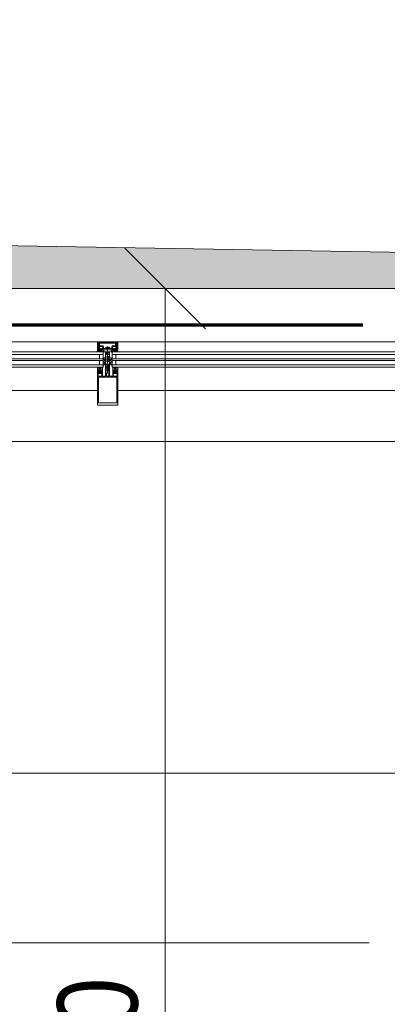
# Model space of a CAD drawing. Header units: centimetres. Extents: x -1737 to 22393, y -8842 to 3838.
# Tile 166 of 174: x 1037 to 1128, y 3038 to 3283. Entities that reach past the tile are written whole.
import ezdxf

# ---------------------------------------------------------------- set-up
doc = ezdxf.new("R2010")
doc.units = ezdxf.units.CM
doc.linetypes.add('Długa kreska', pattern=[142.875, 95.25, -47.625])
doc.linetypes.add('Oś', pattern=[222.25, 127, -31.75, 31.75, -31.75])
for name, color, linetype, lineweight in [('A-ANNO-DIMS', 211, 'Continuous', 13), ('A-ANNO-DIMS-100', 211, 'Continuous', 13), ('A-DETL', 90, 'Continuous', 9), ('A-DETL-GENF', 92, 'Continuous', 9), ('A-DETL-THIN', 151, 'Continuous', 9), ('A-GLAZ-CURT', 52, 'Continuous', 13), ('A-GLAZ-CWMG', 51, 'Continuous', 13), ('A-WALL', 113, 'Continuous', 13), ('S-GRID', 1, 'Continuous', 13)]:
    doc.layers.add(name, color=color, linetype=linetype, lineweight=lineweight)
doc.styles.add('Arial Narrow_2', font='ARIALN.TTF', dxfattribs={"height": 20})
doc.dimstyles.new('Diagonal_1_100__0__wewnętrzne', dxfattribs={"dimscale": 30.48, "dimtxt": 20.468619, "dimasz": 0.656168, "dimexe": 0.164042, "dimexo": 0.0625, "dimgap": 0.032808, "dimtad": 1, "dimdec": 0, "dimdsep": 46, "dimtxsty": 'Arial Narrow_2', "dimblk1": 'OBLIQUE', "dimblk2": 'OBLIQUE', "dimsah": 1, "dimcen": 0.09, "dimazin": 0, "dimtfac": 1, "dimtdec": 4, "dimtix": 1, "dimtmove": 0, "dimatfit": 3, "dimfxl": 0, "dimtvp": 1, "dimtolj": 1, "dimtzin": 0, "dimarcsym": 0})
doc.dimstyles.new('Diagonal_1_100__0__wewnętrzne_2', dxfattribs={"dimscale": 30.48, "dimtxt": 20.468619, "dimasz": 0.656168, "dimexe": 0.164042, "dimexo": 0.0625, "dimgap": 0.032808, "dimtad": 1, "dimdec": 0, "dimdsep": 46, "dimtxsty": 'Arial Narrow_2', "dimblk1": 'OBLIQUE', "dimblk2": 'OBLIQUE', "dimsah": 1, "dimcen": 0.09, "dimazin": 0, "dimtfac": 1, "dimtdec": 4, "dimtix": 1, "dimtmove": 2, "dimatfit": 3, "dimfxl": 0, "dimtvp": 1, "dimtolj": 1, "dimtzin": 0, "dimarcsym": 0})

# ---------------------------------------------------------------- blocks, each defined once
blk = doc.blocks.new('Schueco_FWS-Glazing - SI_38mm_TripGlz-2507996-3_piętro I __3_90 m_ - stan projektowany')
at = {"layer": 'A-GLAZ-CURT', "lineweight": 9}
for p, q in [((-72.4, 3.8), (72.4, 3.8)), ((-72.4, 0), (-72.4, 3.8)), ((72.4, 3.8), (72.4, 0)), ((72.4, 0), (-72.4, 0))]:
    blk.add_line(p, q, dxfattribs=at)
at = {"layer": 'A-GLAZ-CURT'}
for p, q in [((-72.4, 3.2), (72.4, 3.2)), ((-71.5, 2.1), (-71.5, 3.2)), ((71.5, 2.1), (71.5, 3.2)), ((-72.4, 2.1), (72.4, 2.1)), ((-72.4, 1.7), (72.4, 1.7)), ((-72.4, 0.6), (72.4, 0.6)), ((-71.5, 0.6), (-71.5, 1.7)), ((71.5, 0.6), (71.5, 1.7))]:
    blk.add_line(p, q, dxfattribs=at)
blk = doc.blocks.new('Rectangular Mullion - Schueco_FWS-50-SI_Tran_CovCap-20mm_Tran-55mm-2507769-3_piętro I __3_90 m_ - stan projektowany')
at = {"layer": 'A-GLAZ-CWMG', "lineweight": 9}
for p, q in [((1061.38, 3202.56), (1203.38, 3202.56)), ((1061.38, 3200.07), (1203.38, 3200.07)), ((1203.38, 3190.46), (1061.38, 3190.46))]:
    blk.add_line(p, q, dxfattribs=at)
blk = doc.blocks.new('Schueco_FWS-Glazing - SI_38mm_TripGlz-2507801-3_piętro I __3_90 m_ - stan projektowany')
at = {"layer": 'A-GLAZ-CURT', "lineweight": 9}
for p, q in [((-74.15, 3.8), (74.15, 3.8)), ((-74.15, 0), (-74.15, 3.8)), ((74.15, 3.8), (74.15, 0)), ((74.15, 0), (-74.15, 0))]:
    blk.add_line(p, q, dxfattribs=at)
at = {"layer": 'A-GLAZ-CURT'}
for p, q in [((-74.15, 3.2), (74.15, 3.2)), ((-73.25, 2.1), (-73.25, 3.2)), ((73.25, 2.1), (73.25, 3.2)), ((-74.15, 2.1), (74.15, 2.1)), ((-74.15, 1.7), (74.15, 1.7)), ((-74.15, 0.6), (74.15, 0.6)), ((-73.25, 0.6), (-73.25, 1.7)), ((73.25, 0.6), (73.25, 1.7))]:
    blk.add_line(p, q, dxfattribs=at)
blk = doc.blocks.new('Rectangular Mullion - Schueco_FWS-50-SI_Tran_CovCap-20mm_Tran-55mm-V24-3_piętro I __3_90 m_ - stan projektowany')
at = {"layer": 'A-GLAZ-CWMG', "lineweight": 9}
for p, q in [((910.88, 3202.56), (1056.38, 3202.56)), ((910.88, 3200.07), (1056.38, 3200.07)), ((1056.38, 3190.46), (910.88, 3190.46))]:
    blk.add_line(p, q, dxfattribs=at)
blk = doc.blocks.new('Rectangular Mullion - SI_CovCap-20mm_Mull-85mm-V10-3_piętro I __3_90 m_ - stan projektowany')
at = {"layer": 'A-DETL-GENF'}
for p, q in [((-2.5, 13.05), (-2.5, 11.67)), ((2.35, 13.2), (-2.35, 13.2)), ((2.5, 11.67), (2.5, 13.05)), ((-2.5, 12.2), (-2.5, 6.54)), ((-2.29, 12.14), (-2.29, 6.54)), ((2.29, 12.2), (2.29, 6.54)), ((2.5, 12.2), (2.5, 6.54)), ((-2.18, 5.05), (-2.26, 4.95)), ((-2.22, 5.23), (-2.12, 5.34)), ((-1.95, 4.94), (-2.07, 4.94)), ((-2.05, 5.37), (-1.71, 5.37)), ((-2.02, 4.73), (-1.92, 4.89)), ((-1.76, 5), (-2, 5)), ((-1.84, 4.89), (-1.74, 4.73)), ((-1.69, 4.94), (-1.81, 4.94)), ((-1.64, 5.34), (-1.54, 5.23)), ((-1.5, 4.95), (-1.58, 5.05)), ((-1.26, 5.95), (-1.26, 4.74)), ((-0.5, 3.15), (-0.5, 5.85)), ((-0.32, 5.21), (-0.32, 5.95)), ((-0.27, 6), (0.27, 6)), ((0.27, 5.16), (-0.27, 5.16)), ((0, 5.33), (0, -1.39)), ((0.32, 5.95), (0.32, 5.21)), ((0.5, 5.85), (0.5, 3.15)), ((1.26, 4.74), (1.26, 5.95)), ((1.5, 4.95), (1.58, 5.05)), ((1.54, 5.23), (1.64, 5.34)), ((1.69, 4.94), (1.81, 4.94)), ((1.71, 5.37), (2.05, 5.37)), ((1.84, 4.89), (1.74, 4.73)), ((1.76, 5), (2, 5)), ((2.02, 4.73), (1.92, 4.89)), ((1.95, 4.94), (2.07, 4.94)), ((2.12, 5.34), (2.22, 5.23)), ((2.18, 5.05), (2.26, 4.95)), ((-2.48, 3.92), (-2.35, 3.92)), ((-2.48, 3.83), (-2.48, 3.82)), ((-2.36, 3.89), (-2.42, 3.89)), ((-2.31, 3.93), (-2.09, 4.03)), ((-2.23, 4.68), (-2.29, 4.68)), ((-2.29, 4.62), (-2.16, 4.62)), ((-2.23, 4.56), (-2.26, 4.51)), ((-2.16, 4.34), (-2.16, 4.19)), ((-2.12, 4.89), (-2.12, 4.77)), ((-2.11, 4.56), (-2.11, 4.58)), ((-2.07, 4.72), (-2.04, 4.72)), ((-2.05, 4.55), (-2.07, 4.54)), ((-1.7, 4.44), (-2.06, 4.44)), ((-2.06, 4.09), (-1.7, 4.09)), ((-2, 4.52), (-2, 4.53)), ((-1.93, 4.52), (-1.95, 4.51)), ((-1.88, 4.5), (-1.88, 4.52)), ((-1.84, 3.9), (-1.8, 3.81)), ((-1.82, 4.52), (-1.83, 4.51)), ((-1.76, 4.52), (-1.77, 4.53)), ((-1.74, 3.81), (-1.7, 3.9)), ((-1.72, 4.72), (-1.69, 4.72)), ((-1.7, 4.56), (-1.71, 4.54)), ((-1.65, 4.57), (-1.66, 4.57)), ((-1.64, 4.77), (-1.64, 4.89)), ((-1.62, 3.9), (-1.58, 3.81)), ((-1.6, 4.19), (-1.6, 4.34)), ((-1.46, 4.68), (-1.53, 4.68)), ((-1.52, 3.81), (-1.48, 3.9)), ((-1.4, 3.9), (-1.36, 3.81)), ((-0.78, 2.94), (-1.04, 3.09)), ((-0.91, 3.31), (-0.53, 3.08)), ((-0.91, 2.58), (-0.83, 2.53)), ((-0.75, 2.57), (-0.75, 2.9)), ((-0.5, 3.04), (-0.5, 1.52)), ((-0.35, 3.1), (-0.45, 3.1)), ((-0.21, 3.93), (-0.19, 3.94)), ((-0.19, 3.9), (-0.21, 3.91)), ((-0.18, 3.96), (-0.18, 4.1)), ((-0.08, 4.27), (-0.05, 4.29)), ((0.07, 4.27), (0.05, 4.29)), ((0.17, 3.96), (0.17, 4.1)), ((0.21, 3.93), (0.18, 3.94)), ((0.18, 3.9), (0.21, 3.91)), ((0.45, 3.1), (0.35, 3.1)), ((0.5, 3.04), (0.5, 1.52)), ((0.91, 3.31), (0.52, 3.08)), ((0.75, 2.57), (0.75, 2.9)), ((0.77, 2.94), (1.04, 3.09)), ((0.91, 2.58), (0.82, 2.53)), ((1.4, 3.9), (1.36, 3.81)), ((1.46, 4.68), (1.53, 4.68)), ((1.52, 3.81), (1.48, 3.9)), ((1.62, 3.9), (1.58, 3.81)), ((1.6, 4.19), (1.6, 4.34)), ((1.64, 4.77), (1.64, 4.89)), ((1.65, 4.57), (1.66, 4.57)), ((1.72, 4.72), (1.69, 4.72)), ((1.7, 4.56), (1.71, 4.54)), ((1.7, 4.44), (2.06, 4.44)), ((2.06, 4.09), (1.7, 4.09)), ((1.74, 3.81), (1.7, 3.9)), ((1.76, 4.52), (1.77, 4.53)), ((1.84, 3.9), (1.8, 3.81)), ((1.82, 4.52), (1.83, 4.51)), ((1.88, 4.5), (1.88, 4.52)), ((1.93, 4.52), (1.95, 4.51)), ((2, 4.52), (2, 4.53)), ((2.07, 4.72), (2.04, 4.72)), ((2.05, 4.55), (2.07, 4.54)), ((2.31, 3.93), (2.09, 4.03)), ((2.11, 4.56), (2.11, 4.58)), ((2.12, 4.89), (2.12, 4.77)), ((2.29, 4.62), (2.16, 4.62)), ((2.16, 4.34), (2.16, 4.19)), ((2.23, 4.68), (2.29, 4.68)), ((2.23, 4.56), (2.26, 4.51)), ((2.48, 3.92), (2.35, 3.92)), ((2.35, 3.89), (2.42, 3.89)), ((2.48, 3.83), (2.48, 3.82)), ((-0.78, 2.21), (-1.04, 2.36)), ((-0.76, 1.48), (-1.04, 1.64)), ((-0.91, 1.85), (-0.83, 1.8)), ((-0.75, 1.85), (-0.75, 2.17)), ((-0.55, 1.47), (-0.74, 1.47)), ((-0.3, 0.5), (-0.3, 0.29)), ((0.3, 0.5), (0.3, 0.29)), ((0.55, 1.47), (0.74, 1.47)), ((0.75, 1.85), (0.75, 2.17)), ((0.76, 1.48), (1.04, 1.64)), ((0.77, 2.21), (1.04, 2.36)), ((0.91, 1.85), (0.82, 1.8)), ((-2.6, 0), (-2.69, 0)), ((-2.34, -1.03), (-2.15, -1.46)), ((-2.32, -1.59), (-2.04, -1.59)), ((-2.18, -0.02), (-2.26, -0.17)), ((2.13, -2.19), (-2.14, -2.19)), ((-2.06, -1.25), (-2.13, -1.09)), ((-2.13, -2.34), (2.12, -2.34)), ((-2.07, -0.1), (-2.12, -0.02)), ((-2.1, -1.49), (-1.14, -1.49)), ((-1.88, -0.42), (-2.01, -0.42)), ((-2.01, -0.48), (-1.95, -0.48)), ((-1.96, -0.02), (-2, -0.1)), ((-1.98, -0.31), (-1.95, -0.36)), ((-1.98, -0.75), (-1.9, -0.85)), ((-1.34, -1.31), (-1.96, -1.31)), ((-1.85, -0.1), (-1.9, -0.02)), ((-1.84, -0.69), (-1.84, -0.57)), ((-1.83, -0.38), (-1.83, -0.36)), ((-1.74, -0.02), (-1.79, -0.1)), ((-1.79, -0.34), (-1.77, -0.35)), ((-1.79, -0.52), (-1.76, -0.52)), ((-1.67, -0.74), (-1.79, -0.74)), ((-1.74, -0.54), (-1.64, -0.7)), ((-1.72, -0.33), (-1.72, -0.32)), ((-1.72, -0.8), (-1.48, -0.8)), ((-1.63, -0.1), (-1.68, -0.02)), ((-1.67, -0.31), (-1.65, -0.32)), ((-1.6, -0.32), (-1.6, -0.3)), ((-1.52, -0.02), (-1.57, -0.1)), ((-1.56, -0.7), (-1.46, -0.54)), ((-1.55, -0.31), (-1.54, -0.32)), ((-1.41, -0.74), (-1.53, -0.74)), ((-1.49, -0.33), (-1.48, -0.32)), ((-1.41, -0.1), (-1.46, -0.02)), ((-1.44, -0.52), (-1.41, -0.52)), ((-1.43, -0.34), (-1.42, -0.36)), ((-1.38, -0.37), (-1.37, -0.37)), ((-1.36, -0.57), (-1.36, -0.69)), ((-1.3, -0.02), (-1.35, -0.1)), ((-1.3, -0.85), (-1.22, -0.75)), ((-1.25, -0.48), (-1.18, -0.48)), ((-1.2, -0.1), (-1.24, -0.02)), ((-1.07, -0.02), (-1.12, -0.1)), ((-1.09, -1.45), (-0.98, -0.84)), ((-0.95, -0.82), (-0.03, -0.82)), ((0.41, -1.04), (-0.41, -1.04)), ((-0.22, -1.18), (0.23, -1.18)), ((0.02, -0.82), (0.95, -0.82)), ((0.98, -0.84), (1.09, -1.45)), ((1.07, -0.02), (1.12, -0.1)), ((1.14, -1.49), (2.1, -1.49)), ((1.25, -0.48), (1.18, -0.48)), ((1.2, -0.1), (1.24, -0.02)), ((1.3, -0.85), (1.22, -0.75)), ((1.3, -0.02), (1.35, -0.1)), ((1.96, -1.31), (1.34, -1.31)), ((1.36, -0.57), (1.36, -0.69)), ((1.38, -0.37), (1.37, -0.37)), ((1.41, -0.1), (1.46, -0.02)), ((1.44, -0.52), (1.41, -0.52)), ((1.41, -0.74), (1.53, -0.74)), ((1.43, -0.34), (1.42, -0.36)), ((1.56, -0.7), (1.46, -0.54)), ((1.49, -0.33), (1.48, -0.32)), ((1.72, -0.8), (1.48, -0.8)), ((1.52, -0.02), (1.57, -0.1)), ((1.55, -0.31), (1.54, -0.32)), ((1.6, -0.32), (1.6, -0.3)), ((1.63, -0.1), (1.68, -0.02)), ((1.74, -0.54), (1.64, -0.7)), ((1.67, -0.31), (1.65, -0.32)), ((1.67, -0.74), (1.79, -0.74)), ((1.72, -0.33), (1.72, -0.32)), ((1.74, -0.02), (1.79, -0.1)), ((1.79, -0.52), (1.76, -0.52)), ((1.79, -0.34), (1.77, -0.35)), ((1.83, -0.38), (1.83, -0.36)), ((1.84, -0.69), (1.84, -0.57)), ((1.85, -0.1), (1.9, -0.02)), ((1.88, -0.42), (2.01, -0.42)), ((1.98, -0.75), (1.9, -0.85)), ((1.98, -0.31), (1.95, -0.36)), ((2.01, -0.48), (1.95, -0.48)), ((1.96, -0.02), (2, -0.1)), ((2.04, -1.59), (2.32, -1.59)), ((2.13, -1.09), (2.06, -1.25)), ((2.07, -0.1), (2.12, -0.02)), ((2.15, -1.46), (2.34, -1.03)), ((2.18, -0.02), (2.26, -0.17)), ((2.6, 0), (2.69, 0)), ((2.35, -2.5), (-2.35, -2.5))]:
    blk.add_line(p, q, dxfattribs=at)
at = {"layer": 'A-DETL-GENF', "flags": 128}
for points in [[(2.29, 11.67), (2.29, 12.62), (-2.29, 12.62), (-2.29, 11.67)], [(-1.91, 5.11), (-2.35, 5.11), (-2.35, 4.84), (-2.23, 4.84), (-2.23, 4.78), (-2.31, 4.7), (-2.5, 4.7), (-2.5, 6.38), (-2.5, 6.7)], [(-1.91, 6), (-2.35, 6), (-2.35, 5.43), (-2.23, 5.43), (-2.23, 5.37), (-2.29, 5.31)], [(2.29, 6.7), (2.29, 6.38), (2.29, 6.23), (1.12, 6.23), (-1.12, 6.23), (-2.29, 6.23), (-2.29, 6.38), (-2.29, 6.7)], [(-2.25, 4.91), (-2.2, 4.88), (-2.2, 4.87)], [(-1.47, 5.31), (-1.53, 5.37), (-1.53, 5.43), (-1.41, 5.43), (-1.41, 6), (-1.86, 6)], [(-1.31, 4.69), (-1.44, 4.69), (-1.53, 4.78), (-1.53, 4.84), (-1.41, 4.84), (-1.41, 5.11), (-1.86, 5.11)], [(-1.56, 4.87), (-1.56, 4.88), (-1.51, 4.91)], [(-0.65, 6), (-1.12, 6), (-1.21, 6)], [(1.21, 6), (1.12, 6), (0.65, 6)], [(1.85, 5.11), (1.41, 5.11), (1.41, 4.84), (1.53, 4.84), (1.53, 4.78), (1.44, 4.69), (1.31, 4.69)], [(1.85, 6), (1.41, 6), (1.41, 5.43), (1.53, 5.43), (1.53, 5.37), (1.47, 5.31)], [(1.56, 4.87), (1.56, 4.88), (1.51, 4.91)], [(2.5, 6.7), (2.5, 6.38), (2.5, 4.7), (2.31, 4.7), (2.23, 4.78), (2.23, 4.84), (2.35, 4.84), (2.35, 5.11), (1.9, 5.11)], [(2.29, 5.31), (2.23, 5.37), (2.23, 5.43), (2.35, 5.43), (2.35, 6), (1.9, 6)], [(2.25, 4.91), (2.2, 4.88), (2.2, 4.87)], [(-2.35, 4.68), (-2.5, 4.68), (-2.5, 3.94)], [(-1.6, 4.62), (-1.47, 4.61), (-1.6, 4.61), (-1.6, 4.59)], [(-1.3, 3.81), (-1.26, 3.89), (-1.26, 4.68), (-1.4, 4.68)], [(-0.2, 0.11), (-0.2, 0), (-0.5, 0), (-0.5, 3.07), (-0.18, 3.07), (-0.18, 3.88)], [(-0.26, 0.58), (0, 0.8), (0, 1.1), (-0.2, 1.1), (-0.2, 1.3), (-0.1, 1.3), (-0.1, 1.47), (-0.2, 1.47), (-0.2, 1.67), (0, 1.67), (0, 1.83), (-0.2, 1.83), (-0.2, 2.03), (-0.1, 2.03), (-0.1, 2.2), (-0.2, 2.2), (-0.2, 2.4), (0, 2.4), (0, 4.3), (0, 2.4), (0.2, 2.4), (0.2, 2.2), (0.1, 2.2), (0.1, 2.03), (0.2, 2.03), (0.2, 1.83), (0, 1.83), (0, 1.67), (0.2, 1.67), (0.2, 1.47), (0.1, 1.47), (0.1, 1.3), (0.2, 1.3), (0.2, 1.1), (0, 1.1), (0, 0.8), (0.26, 0.58)], [(-0.09, 4.88), (-0.2, 4.68), (-0.2, 4.58), (-0.25, 4.55), (-0.2, 4.53), (-0.2, 4.4), (-0.25, 4.37), (-0.2, 4.35), (-0.2, 4.22), (-0.25, 4.19), (-0.2, 4.17), (-0.2, 4.04), (-0.25, 4.01), (-0.2, 3.99), (-0.2, 3.86), (-0.25, 3.83), (-0.2, 3.81), (-0.2, 3.68), (-0.25, 3.65), (-0.2, 3.63), (-0.2, 3.5), (-0.25, 3.47), (-0.2, 3.45), (-0.2, 3.32), (-0.25, 3.29), (-0.25, 3.2)], [(0.25, 3.2), (0.2, 3.23), (0.2, 3.35), (0.25, 3.38), (0.2, 3.41), (0.2, 3.53), (0.25, 3.56), (0.2, 3.59), (0.2, 3.71), (0.25, 3.74), (0.2, 3.77), (0.2, 3.89), (0.25, 3.92), (0.2, 3.95), (0.2, 4.07), (0.25, 4.1), (0.2, 4.13), (0.2, 4.25), (0.25, 4.28), (0.2, 4.31), (0.2, 4.43), (0.25, 4.46), (0.2, 4.49), (0.2, 4.68), (0.09, 4.88)], [(0.2, 0.11), (0.2, 0), (0.5, 0), (0.5, 3.07), (0.17, 3.07), (0.17, 3.88)], [(1.3, 3.81), (1.26, 3.89), (1.26, 4.68), (1.4, 4.68)], [(1.6, 4.62), (1.47, 4.61), (1.6, 4.61), (1.6, 4.59)], [(2.35, 4.68), (2.5, 4.68), (2.5, 3.94)], [(-2.5, -2.35), (-2.5, -0.5), (-2.39, -0.5), (-2.27, -0.86)], [(-2.48, -0.21), (-2.48, -0.48), (-2.07, -0.48)], [(-2.34, -1), (-2.34, -1.11), (-2.37, -1.22), (-2.37, -1.54)], [(-1.99, -1.64), (-1.99, -1.99), (-2.12, -1.99), (-2.12, -1.72), (-2.37, -1.72), (-2.37, -2.35), (2.37, -2.35), (2.37, -1.72), (2.12, -1.72), (2.12, -1.99), (1.99, -1.99), (1.99, -1.64)], [(-2.06, -0.93), (-2.14, -0.64), (-1.95, -0.64), (-1.95, -0.58), (-2.03, -0.5), (-2.35, -0.5), (-2.25, -0.87)], [(-2.18, -2.14), (-2.18, -1.78), (-2.32, -1.78), (-2.32, -2.14)], [(-1.92, -0.67), (-1.92, -0.68), (-1.97, -0.71)], [(-1.2, -0.42), (-1.32, -0.42), (-1.32, -0.39), (-1.19, -0.41)], [(-1.23, -0.71), (-1.28, -0.68), (-1.28, -0.67)], [(1.24, -1.23), (1.14, -0.64), (1.25, -0.64), (1.25, -0.58), (1.17, -0.5), (-1.17, -0.5), (-1.25, -0.58), (-1.25, -0.64), (-1.14, -0.64), (-1.24, -1.23)], [(-1.12, -0.48), (-0.98, -0.48), (-0.98, -0.09), (-1.02, -0.02)], [(0.52, -0.97), (0.54, -0.82), (-0.54, -0.82), (-0.52, -0.97)], [(1.12, -0.48), (0.98, -0.48), (0.98, -0.09), (1.02, -0.02)], [(1.2, -0.42), (1.32, -0.42), (1.32, -0.39), (1.19, -0.41)], [(1.23, -0.71), (1.28, -0.68), (1.28, -0.67)], [(1.92, -0.67), (1.92, -0.68), (1.97, -0.71)], [(2.25, -0.87), (2.35, -0.5), (2.03, -0.5), (1.95, -0.58), (1.95, -0.64), (2.14, -0.64), (2.06, -0.93)], [(2.48, -0.21), (2.48, -0.48), (2.07, -0.48)], [(2.33, -2.14), (2.33, -1.78), (2.19, -1.78), (2.19, -2.14)], [(2.27, -0.86), (2.39, -0.5), (2.5, -0.5), (2.5, -2.35)], [(2.37, -1.54), (2.37, -1.22), (2.34, -1.11), (2.34, -1)]]:
    blk.add_lwpolyline(points, dxfattribs=at)
for points in [[(0.97, 0), (-0.97, 0), (-0.97, -0.04), (0.97, -0.04)], [(0.97, -0.04), (-0.97, -0.04), (-0.97, -0.49), (0.97, -0.49)]]:
    blk.add_lwpolyline(points, close=True, dxfattribs=at)
at = {"layer": 'A-DETL-GENF'}
for centre, radius, start, end in [((-2.35, 13.05), 0.15, 90, 180), ((2.35, 13.05), 0.15, 360, 90), ((-2.26, 5.27), 0.05, 135, 315), ((-2.24, 4.93), 0.03, 140.0081, 239.9928), ((-2.12, 5), 0.08, 22.6134, 140.0011), ((-2.05, 5.27), 0.1, 90, 135), ((-2.07, 4.89), 0.05, 89.9877, 180.0079), ((-2, 5.05), 0.05, 202.6202, 269.9974), ((-1.95, 4.91), 0.03, 329.9953, 90.0042), ((-1.88, 5.99), 0.0256, 12.6804, 167.3196), ((-1.88, 5.1), 0.0256, 12.6804, 167.3196), ((-1.81, 4.91), 0.03, 89.9965, 209.9951), ((-1.76, 5.05), 0.05, 269.9966, 337.3769), ((-1.64, 5), 0.08, 40.0008, 157.375), ((-1.71, 5.27), 0.1, 45, 90), ((-1.69, 4.89), 0.05, 0.007, 89.9886), ((-1.5, 5.27), 0.05, 225, 45), ((-1.53, 4.93), 0.03, 299.9961, 40.0091), ((-1.21, 5.95), 0.05, 90, 180), ((-0.65, 5.85), 0.15, 360, 90), ((-0.27, 5.95), 0.05, 90, 180), ((-0.27, 5.21), 0.05, 180, 270), ((0, 4.83), 0.1, 30, 150), ((0.27, 5.95), 0.05, 0, 90), ((0.27, 5.21), 0.05, 270, 0), ((0.65, 5.85), 0.15, 90, 180), ((1.21, 5.95), 0.05, 0, 90), ((1.5, 5.27), 0.05, 135, 315), ((1.52, 4.93), 0.03, 139.9909, 240.0039), ((1.64, 5), 0.08, 22.625, 139.9992), ((1.71, 5.27), 0.1, 90, 135), ((1.69, 4.89), 0.05, 90.0114, 179.993), ((1.76, 5.05), 0.05, 202.6231, 270.0034), ((1.81, 4.91), 0.03, 330.0049, 90.0035), ((1.88, 5.99), 0.0256, 12.6804, 167.3196), ((1.88, 5.1), 0.0256, 12.6804, 167.3196), ((1.95, 4.91), 0.03, 89.9958, 210.0047), ((2, 5.05), 0.05, 270.0026, 337.3798), ((2.12, 5), 0.08, 39.9989, 157.3866), ((2.05, 5.27), 0.1, 45, 90), ((2.07, 4.89), 0.05, 359.9921, 90.0123), ((2.26, 5.27), 0.05, 225, 45), ((2.23, 4.93), 0.03, 300.0072, 39.9919), ((-2.48, 3.94), 0.02, 180.0061, 269.9938), ((-2.42, 3.83), 0.06, 89.9876, 180.0101), ((-2.46, 3.82), 0.02, 179.9598, 270.0205), ((-2.39, 4.87), 1.07, 270.0066, 296.658), ((-2.29, 4.55), 0.065, 89.9978, 269.9978), ((-2.36, 4.52), 0.63, 269.9981, 298.0699), ((-2.32, 4.68), 0.03, 179.9978, 359.9978), ((-2.35, 4.02), 0.1, 270.0023, 293.9916), ((-2.29, 4.53), 0.04, 269.9978, 330.004), ((-2.23, 4.71), 0.03, 270.903, 359.9793), ((-2.14, 4.51), 0.1, 90.8249, 149.9955), ((-1.9, 4.79), 0.314, 165.4957, 194.4999), ((-2.16, 4.57), 0.05, 54.9199, 89.9978), ((-2.06, 4.34), 0.1, 89.9978, 179.9978), ((-2.06, 4.19), 0.1, 179.9978, 269.9978), ((-2.14, 4.57), 0.0339, 3.0003, 90.8195), ((-1.88, 4.97), 0.44, 234.9199, 305.839), ((-2.07, 4.77), 0.05, 179.9875, 270.008), ((-2.08, 4.56), 0.0272, 183.0125, 299.9868), ((-2.08, 3.99), 0.035, 298.0726, 113.9962), ((-2.03, 4.52), 0.0316, 18.0011, 119.9907), ((-2.04, 4.75), 0.03, 269.9857, 330.0042), ((-1.97, 4.53), 0.03, 197.9969, 314.9972), ((-1.91, 4.5), 0.0316, 32.9873, 135.0068), ((-1.89, 3.87), 0.051, 31.8047, 116.6592), ((-1.85, 4.52), 0.03, 212.9992, 329.9975), ((-1.79, 4.51), 0.0316, 48.0004, 149.9952), ((-1.77, 3.83), 0.03, 209.9942, 330.0014), ((-1.74, 4.54), 0.03, 227.9949, 345.0023), ((-1.72, 4.75), 0.03, 209.9928, 270.0084), ((-1.67, 4.55), 0.03, 63.0009, 164.9963), ((-1.7, 4.34), 0.1, 359.9978, 89.9978), ((-1.7, 4.19), 0.1, 269.9978, 359.9978), ((-1.66, 3.88), 0.041, 29.9963, 149.9993), ((-1.69, 4.77), 0.05, 270.0068, 359.9887), ((-1.63, 4.59), 0.03, 243.0068, 359.9866), ((-1.6, 4.59), 0.03, 89.9978, 125.839), ((-1.55, 3.83), 0.03, 209.9942, 330.0014), ((-1.86, 4.79), 0.314, 346.8002, 14.4808), ((-1.53, 4.71), 0.03, 166.8002, 269.9978), ((-1.48, 4.65), 0.033, 269.9978, 54.9077), ((-1.44, 3.88), 0.041, 30.003, 149.9925), ((-1.47, 4.66), 0.05, 269.9889, 352.8241), ((-1.4, 4.65), 0.03, 90.0008, 172.8093), ((-1.33, 3.83), 0.03, 209.9942, 330.0014), ((-1.31, 4.74), 0.05, 270, 0), ((-0.98, 3.2), 0.125, 60, 240), ((-0.98, 2.47), 0.125, 60, 240), ((-0.8, 2.57), 0.05, 240, 360), ((-0.8, 2.9), 0.05, 360, 60), ((-0.55, 3.04), 0.05, 0, 60), ((-0.45, 3.15), 0.05, 180, 270), ((-0.35, 3.2), 0.1, 270, 0), ((-0.21, 3.92), 0.01, 120.0303, 239.9802), ((-0.2, 3.96), 0.02, 300.0303, 360), ((-0.2, 3.88), 0.02, 360, 59.9802), ((0.02, 4.1), 0.2, 120, 180), ((0, 4.2), 0.1, 90, 120), ((0, 4.2), 0.1, 60, 90), ((-0.03, 4.1), 0.2, 360, 60), ((0.19, 3.96), 0.02, 180, 239.9697), ((0.19, 3.88), 0.02, 120.0198, 180), ((0.2, 3.92), 0.01, 300.0198, 59.9697), ((0.35, 3.2), 0.1, 180, 270), ((0.45, 3.15), 0.05, 270, 360), ((0.55, 3.04), 0.05, 120, 180), ((0.8, 2.9), 0.05, 120, 180), ((0.8, 2.57), 0.05, 180, 300), ((0.97, 3.2), 0.125, 300, 120), ((0.97, 2.47), 0.125, 300, 120), ((1.31, 4.74), 0.05, 180, 270), ((1.33, 3.83), 0.03, 209.9986, 330.0058), ((1.4, 4.65), 0.03, 7.1907, 89.9992), ((1.44, 3.88), 0.041, 30.0075, 149.997), ((1.47, 4.66), 0.05, 187.1759, 270.0111), ((1.48, 4.65), 0.033, 125.0923, 270.0022), ((1.55, 3.83), 0.03, 209.9986, 330.0058), ((1.53, 4.71), 0.03, 270.0022, 13.1998), ((1.86, 4.79), 0.314, 165.5192, 193.1998), ((1.6, 4.59), 0.03, 54.161, 90.0022), ((1.63, 4.59), 0.03, 180.0134, 296.9932), ((1.7, 4.34), 0.1, 90.0022, 180.0022), ((1.7, 4.19), 0.1, 180.0022, 270.0022), ((1.88, 4.97), 0.44, 234.161, 305.0801), ((1.66, 3.88), 0.041, 30.0007, 150.0037), ((1.69, 4.77), 0.05, 180.0113, 269.9932), ((1.67, 4.55), 0.03, 15.0037, 116.9991), ((1.74, 4.54), 0.03, 194.9977, 312.0051), ((1.72, 4.75), 0.03, 269.9916, 330.0072), ((1.77, 3.83), 0.03, 209.9986, 330.0058), ((1.79, 4.51), 0.0316, 30.0048, 131.9996), ((1.85, 4.52), 0.03, 210.0025, 327.0008), ((1.89, 3.87), 0.051, 63.3408, 148.1953), ((1.91, 4.5), 0.0316, 44.9932, 147.0127), ((2.39, 4.87), 1.07, 243.342, 269.9934), ((1.97, 4.53), 0.03, 225.0028, 342.0031), ((2.03, 4.52), 0.0316, 60.0093, 161.9989), ((2.04, 4.75), 0.03, 209.9958, 270.0143), ((2.08, 3.99), 0.035, 66.0038, 241.9274), ((2.06, 4.34), 0.1, 0.0022, 90.0022), ((2.06, 4.19), 0.1, 270.0022, 0.0022), ((2.35, 4.52), 0.63, 241.9301, 270.0019), ((2.07, 4.77), 0.05, 269.992, 0.0125), ((2.08, 4.56), 0.0272, 240.0132, 356.9875), ((2.14, 4.57), 0.0339, 89.1805, 176.9997), ((2.16, 4.57), 0.05, 90.0022, 125.0801), ((2.14, 4.51), 0.1, 30.0045, 89.1751), ((1.9, 4.79), 0.314, 345.5001, 14.5043), ((2.23, 4.71), 0.03, 180.0207, 269.097), ((2.29, 4.53), 0.04, 209.996, 270.0022), ((2.32, 4.68), 0.03, 180.0022, 0.0022), ((2.29, 4.55), 0.065, 270.0022, 90.0022), ((2.35, 4.02), 0.1, 246.0084, 269.9977), ((2.42, 3.83), 0.06, 359.9899, 90.0124), ((2.46, 3.82), 0.02, 269.9795, 0.0402), ((2.48, 3.94), 0.02, 270.0062, 359.9939), ((-0.98, 1.74), 0.125, 60, 240), ((-0.8, 1.85), 0.05, 240, 0), ((-0.8, 2.17), 0.05, 0, 60), ((-0.74, 1.52), 0.05, 240, 270), ((-0.55, 1.52), 0.05, 270, 360), ((-0.2, 0.5), 0.1, 130, 180), ((-0.2, 0.29), 0.1, 180, 240), ((-0.3, 0.11), 0.1, 360, 60), ((0.3, 0.11), 0.1, 120, 180), ((0.2, 0.29), 0.1, 300, 360), ((0.2, 0.5), 0.1, 0, 50), ((0.55, 1.52), 0.05, 180, 270), ((0.74, 1.52), 0.05, 270, 300), ((0.8, 2.17), 0.05, 120, 180), ((0.8, 1.85), 0.05, 180, 300), ((0.97, 1.74), 0.125, 300, 120), ((-2.69, -0.03), 0.03, 89.9022, 261.6433), ((-2.73, -0.34), 0.286, 27.5921, 81.6433), ((-2.6, -0.2), 0.2, 80.4545, 89.9022), ((-2.61, -0.29), 0.291, 25.3637, 80.4545), ((-2.35, -2.35), 0.15, 179.9938, 270.0062), ((-2.32, -1.54), 0.0512, 180.5709, 268.6482), ((-2.31, -0.14), 0.05, 205.3637, 330.1649), ((-2.29, -1.01), 0.06, 98.4417, 205), ((-2.27, -1), 0.07, 120.0064, 180), ((-2.13, -2.14), 0.2, 179.9718, 270.0352), ((-2.34, -0.88), 0.07, 300.0064, 18), ((-2.31, -0.89), 0.06, 278.4417, 15), ((-2.15, -0.03), 0.03, 30.7154, 150.1649), ((-2.14, -2.14), 0.0499, 179.8796, 270.0225), ((-2.1, -1.44), 0.05, 205, 270), ((-2.08, -1.06), 0.06, 108.8192, 205), ((-2.12, -0.95), 0.06, 288.8192, 15), ((-2.04, -0.08), 0.0417, 215.132, 324.868), ((-2.01, -0.35), 0.065, 90, 270), ((-2.04, -0.48), 0.03, 0, 180), ((-1.96, -1.21), 0.1, 205, 270), ((-2.04, -1.64), 0.05, 0, 90.0001), ((-2.01, -0.33), 0.04, 29.9937, 90), ((-1.95, -0.73), 0.03, 120.0049, 219.9897), ((-1.93, -0.03), 0.03, 30.5887, 149.5346), ((-1.86, -0.31), 0.1, 210.0023, 269.1728), ((-1.95, -0.51), 0.03, 0.0185, 89.0948), ((-1.62, -0.59), 0.314, 165.4979, 194.5021), ((-1.84, -0.8), 0.08, 219.9967, 337.3844), ((-1.88, -0.37), 0.05, 270, 305.0779), ((-1.86, -0.37), 0.0339, 269.1783, 356.9975), ((-1.82, -0.08), 0.0415, 215.012, 324.988), ((-1.6, -0.77), 0.44, 54.1588, 125.0779), ((-1.79, -0.57), 0.05, 89.9897, 180.0103), ((-1.79, -0.69), 0.05, 179.9899, 270.0101), ((-1.8, -0.36), 0.0272, 60.011, 176.9853), ((-1.75, -0.32), 0.0316, 240.007, 341.9967), ((-1.76, -0.55), 0.03, 29.9936, 90.0121), ((-1.72, -0.85), 0.05, 90.0003, 157.3776), ((-1.71, -0.03), 0.03, 30.1448, 149.5346), ((-1.69, -0.33), 0.03, 45.0005, 162.0009), ((-1.67, -0.71), 0.03, 269.9936, 30.0024), ((-1.63, -0.3), 0.0316, 224.991, 327.0104), ((-1.6, -0.08), 0.043, 217.8436, 323.8234), ((-1.57, -0.32), 0.03, 30.0003, 146.9985), ((-1.53, -0.71), 0.03, 150.0027, 270.0013), ((-1.51, -0.31), 0.0316, 210.0026, 311.9974), ((-1.49, -0.03), 0.03, 30.3449, 149.5346), ((-1.46, -0.34), 0.03, 14.9955, 132.0028), ((-1.48, -0.85), 0.05, 22.6209, 90.0012), ((-1.44, -0.55), 0.03, 89.9893, 150.005), ((-1.36, -0.8), 0.08, 202.6228, 319.9969), ((-1.39, -0.35), 0.03, 195.0015, 296.9968), ((-1.38, -0.08), 0.0419, 215.4665, 324.6999), ((-1.41, -0.57), 0.05, 0.009, 89.991), ((-1.41, -0.69), 0.05, 270.0092, 359.9908), ((-1.35, -0.39), 0.03, 0.0112, 116.991), ((-1.32, -0.39), 0.03, 234.1588, 270), ((-1.34, -1.21), 0.1, 270, 350), ((-1.27, -0.03), 0.03, 30.3446, 149.7685), ((-1.25, -0.51), 0.03, 90, 193.1975), ((-1.58, -0.59), 0.314, 345.517, 13.1975), ((-1.24, -0.73), 0.03, 319.9887, 60.0017), ((-1.16, -0.08), 0.0416, 206.9541, 331.568), ((-1.2, -0.45), 0.033, 305.0901, 90), ((-1.19, -0.46), 0.05, 7.1737, 90.0088), ((-1.12, -0.45), 0.03, 187.1885, 269.997), ((-1.14, -1.44), 0.05, 270, 350), ((-1.05, -0.03), 0.03, 29.7965, 150.132), ((-0.95, -0.85), 0.03, 90, 170), ((-0.31, -0.92), 0.22, 193.9707, 242.728), ((0, -0.29), 0.921, 243.7078, 255.8284), ((0, -0.82), 0.0256, 12.6804, 167.3196), ((0, -0.29), 0.92, 284.1683, 296.293), ((0.31, -0.92), 0.22, 297.2746, 346.0268), ((0.95, -0.85), 0.03, 10, 90), ((1.05, -0.03), 0.03, 29.868, 150.2035), ((1.14, -1.44), 0.05, 190, 270), ((1.16, -0.08), 0.0416, 208.432, 333.0459), ((1.12, -0.45), 0.03, 270.003, 352.8115), ((1.19, -0.46), 0.05, 89.9912, 172.8263), ((1.2, -0.45), 0.033, 90, 234.9099), ((1.24, -0.73), 0.03, 119.9983, 220.0113), ((1.27, -0.03), 0.03, 30.2315, 149.6554), ((1.34, -1.21), 0.1, 190, 270), ((1.25, -0.51), 0.03, 346.8025, 90), ((1.58, -0.59), 0.314, 166.8025, 194.483), ((1.36, -0.8), 0.08, 220.0031, 337.3772), ((1.35, -0.39), 0.03, 63.009, 179.9888), ((1.32, -0.39), 0.03, 270, 305.8412), ((1.6, -0.77), 0.44, 54.9221, 125.8412), ((1.38, -0.08), 0.0419, 215.3001, 324.5335), ((1.41, -0.57), 0.05, 90.009, 179.991), ((1.41, -0.69), 0.05, 180.0092, 269.9908), ((1.39, -0.35), 0.03, 243.0032, 344.9985), ((1.46, -0.34), 0.03, 47.9972, 165.0045), ((1.44, -0.55), 0.03, 29.995, 90.0107), ((1.48, -0.85), 0.05, 89.9988, 157.3791), ((1.49, -0.03), 0.03, 30.4654, 149.6551), ((1.51, -0.31), 0.0316, 228.0026, 329.9974), ((1.53, -0.71), 0.03, 269.9987, 29.9973), ((1.57, -0.32), 0.03, 33.0015, 149.9997), ((1.6, -0.08), 0.043, 216.1766, 322.1564), ((1.63, -0.3), 0.0316, 212.9896, 315.009), ((1.67, -0.71), 0.03, 149.9976, 270.0064), ((1.69, -0.33), 0.03, 17.9991, 134.9995), ((1.71, -0.03), 0.03, 30.4654, 149.8552), ((1.75, -0.32), 0.0316, 198.0033, 299.993), ((1.72, -0.85), 0.05, 22.6224, 89.9997), ((1.76, -0.55), 0.03, 89.9879, 150.0064), ((1.84, -0.8), 0.08, 202.6156, 320.0033), ((1.82, -0.08), 0.0415, 215.012, 324.988), ((1.8, -0.36), 0.0272, 3.0147, 119.989), ((1.79, -0.57), 0.05, 359.9897, 90.0103), ((1.79, -0.69), 0.05, 269.9899, 0.0101), ((1.86, -0.37), 0.0339, 183.0025, 270.8217), ((1.88, -0.37), 0.05, 234.9221, 270), ((1.86, -0.31), 0.1, 270.8272, 329.9977), ((1.93, -0.03), 0.03, 30.4654, 149.4113), ((1.95, -0.51), 0.03, 90.9052, 179.9815), ((1.62, -0.59), 0.314, 345.4979, 14.5021), ((1.96, -1.21), 0.1, 270, 335), ((1.95, -0.73), 0.03, 320.0103, 59.9951), ((2.01, -0.33), 0.04, 90, 150.0063), ((2.04, -1.64), 0.05, 89.9981, 180.0017), ((2.04, -0.08), 0.0417, 215.132, 324.868), ((2.01, -0.35), 0.065, 270, 90), ((2.04, -0.48), 0.03, 0, 180), ((2.12, -0.95), 0.06, 165, 251.1808), ((2.08, -1.06), 0.06, 335, 71.1808), ((2.1, -1.44), 0.05, 270, 335), ((2.15, -0.03), 0.03, 29.8351, 149.2846), ((2.12, -2.14), 0.2, 270.0295, 359.9723), ((2.13, -2.14), 0.0501, 270.0875, 359.9336), ((2.31, -0.89), 0.06, 165, 261.5583), ((2.31, -0.14), 0.05, 209.8351, 334.6363), ((2.34, -0.88), 0.07, 162, 239.9983), ((2.27, -1), 0.07, 0, 59.9983), ((2.29, -1.01), 0.06, 335, 81.5583), ((2.32, -1.54), 0.0498, 269.8262, 0.1735), ((2.61, -0.29), 0.291, 99.5455, 154.6363), ((2.35, -2.35), 0.15, 270.0494, 359.9506), ((2.73, -0.34), 0.286, 98.3567, 152.4079), ((2.6, -0.2), 0.2, 90.0978, 99.5455), ((2.69, -0.03), 0.03, 278.3567, 90.0978)]:
    blk.add_arc(centre, radius, start, end, dxfattribs=at)
blk = doc.blocks.new('DIMBLOCK86-3_piętro I __3_90 m_ - stan projektowany')
at = {"layer": 'A-ANNO-DIMS-100', "transparency": 16777216}
for p, q in [((1073.19, 3215.83), (1063.19, 3225.83)), ((1078.19, 3215.83), (1068.19, 3215.83)), ((1073.19, 2855.83), (1073.19, 3215.83)), ((1073.19, 3215.83), (1083.19, 3205.83)), ((1073.19, 3215.83), (1078.19, 3215.83)), ((1073.19, 2855.83), (1063.19, 2865.83)), ((1068.19, 2855.83), (1078.19, 2855.83)), ((1073.19, 2855.83), (1068.19, 2855.83)), ((1073.19, 2855.83), (1083.19, 2845.83))]:
    blk.add_line(p, q, dxfattribs=at)
at = {"layer": 'A-ANNO-DIMS-100', "color": 0, "transparency": 16777216, "insert": (1046.35, 3006.44), "char_height": 20, "width": 45.6158, "attachment_point": 1, "rotation": 90, "line_spacing_factor": 0.974696, "style": 'Arial Narrow_2'}
blk.add_mtext('360', dxfattribs=at)
blk = doc.blocks.new('_Oblique')
at = {"color": 0, "linetype": 'ByBlock', "lineweight": -2}
blk.add_line((-0.5, -0.5), (0.5, 0.5), dxfattribs=at)
blk = doc.blocks.new('DIMBLOCK93-3_piętro I __3_90 m_ - stan projektowany')
at = {"layer": 'A-ANNO-DIMS-100', "transparency": 16777216}
for p, q in [((607.38, 3095.48), (617.38, 3105.48)), ((1209.38, 3095.48), (1219.38, 3105.48)), ((607.38, 3090.48), (607.38, 3100.48)), ((1209.38, 3090.48), (1209.38, 3100.48)), ((607.38, 3095.48), (597.38, 3085.48)), ((1209.38, 3095.48), (607.38, 3095.48)), ((607.38, 3095.48), (607.38, 3090.48)), ((1209.38, 3095.48), (1199.38, 3085.48)), ((1209.38, 3095.48), (1209.38, 3090.48))]:
    blk.add_line(p, q, dxfattribs=at)
at = {"layer": 'A-ANNO-DIMS-100', "color": 0, "transparency": 16777216, "insert": (889.37, 3122.32), "char_height": 20, "width": 45.6158, "attachment_point": 1, "line_spacing_factor": 0.974696, "style": 'Arial Narrow_2'}
blk.add_mtext('602', dxfattribs=at)
blk = doc.blocks.new('DIMBLOCK115-3_piętro I __3_90 m_ - stan projektowany')
at = {"layer": 'A-ANNO-DIMS-100', "transparency": 16777216}
for p, q in [((-499.62, 3017.08), (-489.62, 3027.08)), ((1209.38, 3017.08), (1219.38, 3027.08)), ((-499.62, 3012.08), (-499.62, 3022.08)), ((1209.38, 3012.08), (1209.38, 3022.08)), ((-499.62, 3017.08), (-509.62, 3007.08)), ((1209.38, 3017.08), (-499.62, 3017.08)), ((-499.62, 3017.08), (-499.62, 3012.08)), ((1209.38, 3017.08), (1199.38, 3007.08)), ((1209.38, 3017.08), (1209.38, 3012.08))]:
    blk.add_line(p, q, dxfattribs=at)
at = {"layer": 'A-ANNO-DIMS-100', "color": 0, "transparency": 16777216, "insert": (346.33, 3043.93), "char_height": 20, "width": 60.821, "attachment_point": 1, "line_spacing_factor": 0.974696, "style": 'Arial Narrow_2'}
blk.add_mtext('1709', dxfattribs=at)

msp = doc.modelspace()

# ---------------------------------------------------------------- hatches: boundary and pattern name
at = {"layer": 'A-DETL-GENF'}
msp.add_hatch(color=7, dxfattribs=at).paths.add_polyline_path([(1261.75, 3215.83), (1641.38, 3215.83), (622.03, 3233.71), (607.38, 3511.33), (607.38, 3215.83), (1234.38, 3215.83)], flags=0)

# ---------------------------------------------------------------- linework, layer by layer
at = {"layer": 'A-DETL', "linetype": 'Długa kreska', "lineweight": 70}
msp.add_line((598.38, 3206.83), (1658.38, 3206.83), dxfattribs=at)
at = {"layer": 'A-DETL-THIN'}
for p, q in [((1641.38, 3215.83), (622.03, 3233.71)), ((607.38, 3215.83), (1641.38, 3215.83))]:
    msp.add_line(p, q, dxfattribs=at)
at = {"layer": 'A-WALL'}
msp.add_line((1167.38, 3177.83), (608.38, 3177.83), dxfattribs=at)
at = {"layer": 'S-GRID', "linetype": 'Oś'}
msp.add_line((-1225.62, 3053.33), (1897.1, 3053.33), dxfattribs=at)

# ---------------------------------------------------------------- block references
at = {"layer": 'A-GLAZ-CURT', "lineweight": 9, "rotation": 180}
for name, p in [('Schueco_FWS-Glazing - SI_38mm_TripGlz-2507801-3_piętro I __3_90 m_ - stan projektowany', (983.63, 3200.06)), ('Schueco_FWS-Glazing - SI_38mm_TripGlz-2507996-3_piętro I __3_90 m_ - stan projektowany', (1132.38, 3200.06))]:
    msp.add_blockref(name, p, dxfattribs=at)
at = {"layer": 'A-GLAZ-CWMG', "lineweight": 9}
for name in ['Rectangular Mullion - Schueco_FWS-50-SI_Tran_CovCap-20mm_Tran-55mm-V24-3_piętro I __3_90 m_ - stan projektowany', 'Rectangular Mullion - Schueco_FWS-50-SI_Tran_CovCap-20mm_Tran-55mm-2507769-3_piętro I __3_90 m_ - stan projektowany']:
    msp.add_blockref(name, (0, 0), dxfattribs=at)
at = {"layer": 'A-GLAZ-CWMG', "lineweight": 9, "rotation": 180}
msp.add_blockref('Rectangular Mullion - SI_CovCap-20mm_Mull-85mm-V10-3_piętro I __3_90 m_ - stan projektowany', (1058.88, 3200.06), dxfattribs=at)

# ---------------------------------------------------------------- dimensions: what is measured, and where the dimension line sits
at = {"layer": 'A-ANNO-DIMS'}
dim = msp.add_linear_dim(base=(1073.19, 3215.83), p1=(1068.19, 2855.83), p2=(1078.19, 3215.83), angle=90, dimstyle='Diagonal_1_100__0__wewnętrzne_2', override={"dimpost": '<>', "dimfxl": 360.138862}, dxfattribs=at)
dim.commit()
dim.dimension.update_dxf_attribs({"geometry": 'DIMBLOCK86-3_piętro I __3_90 m_ - stan projektowany', "text_midpoint": (1059.68, 3029.24), "dimtype": 160, "text_rotation": 90})
dim = msp.add_linear_dim(base=(607.38, 3095.48), p1=(1209.38, 3090.48), p2=(607.38, 3090.48), angle=0, dimstyle='Diagonal_1_100__0__wewnętrzne', override={"dimpost": '<>', "dimfxl": 602}, dxfattribs=at)
dim.commit()
dim.dimension.update_dxf_attribs({"geometry": 'DIMBLOCK93-3_piętro I __3_90 m_ - stan projektowany', "text_midpoint": (908.38, 3106.69)})
dim = msp.add_linear_dim(base=(-499.62, 3017.08), p1=(1209.38, 3012.08), p2=(-499.62, 3012.08), dimstyle='Diagonal_1_100__0__wewnętrzne_2', override={"dimpost": '<>', "dimfxl": 1709}, dxfattribs=at)
dim.commit()
dim.dimension.update_dxf_attribs({"geometry": 'DIMBLOCK115-3_piętro I __3_90 m_ - stan projektowany', "text_midpoint": (376.74, 3030.59), "dimtype": 160})

doc.saveas('drawing.dxf')
